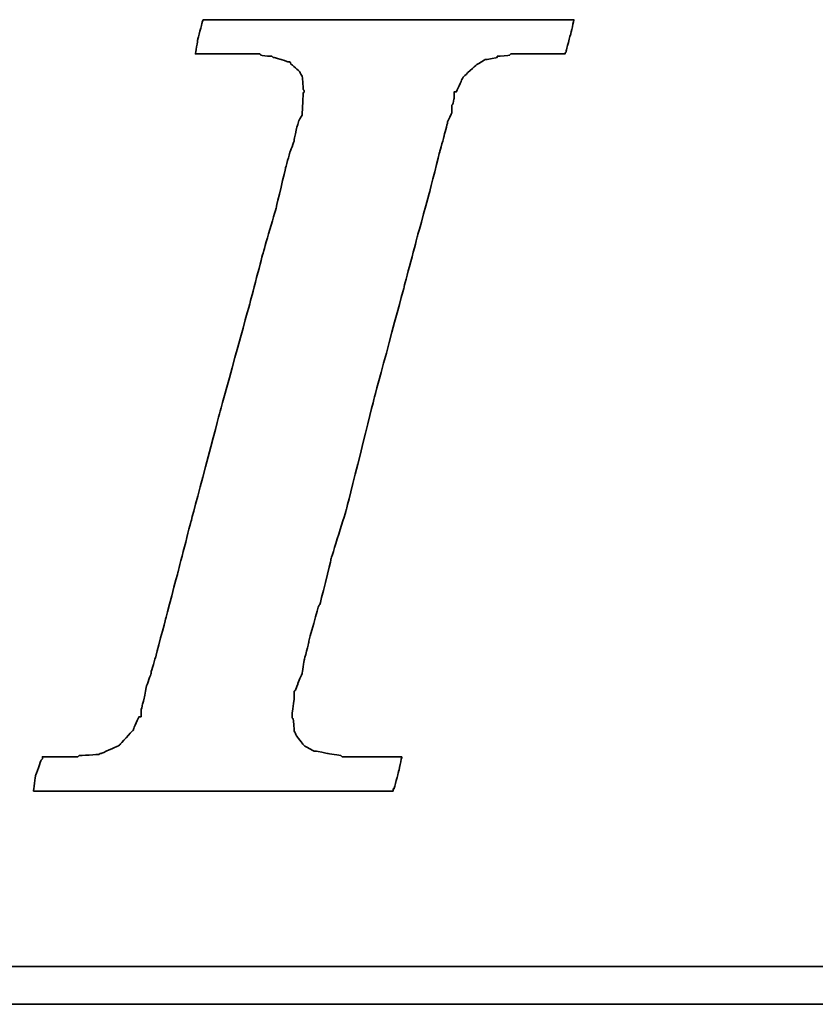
# Model space of a CAD drawing. Extents: x 36 to 522, y 47 to 427.
# Tile 32 of 49: x 204 to 206.45, y 117.96 to 120.99. Entities that reach past the tile are written whole.
import ezdxf

# ---------------------------------------------------------------- set-up
doc = ezdxf.new("R2010")
doc.units = 0
doc.header["$LTSCALE"] = 3
doc.header["$MEASUREMENT"] = 0
doc.layers.add('DIM', color=4, linetype='CONTINUOUS')
doc.layers.add('layer 1', color=7, linetype='CONTINUOUS')

# ---------------------------------------------------------------- blocks, each defined once
blk = doc.blocks.new('TBI MOTION logo(完整正式版)')
at = {"layer": 'layer 1', "color": 22, "lineweight": 35}
for points, knots in [([(-40.59125, -7.94375), (-40.59125, -7.94375), (-40.97375, -7.94375), (-40.97375, -7.94375), (-40.97375, -7.94375), (-40.97375, -7.94375), (-41.38125, -7.94375), (-41.38125, -7.94375), (-41.38125, -7.94375), (-41.38125, -7.94375), (-41.54875, -7.94375), (-41.54875, -7.94375), (-41.54875, -7.94375), (-41.54875, -7.94375), (-41.59875, -7.94375), (-41.59875, -7.94375), (-41.59875, -7.94375), (-41.59875, -7.94375), (-41.88375, -7.94375), (-41.88375, -7.94375), (-41.88375, -7.94375), (-41.88375, -7.94375), (-41.90875, -7.91875), (-41.90875, -7.91875), (-41.90875, -7.91875), (-41.90875, -7.91875), (-42.19875, -7.87125), (-42.19875, -7.87125), (-42.19875, -7.87125), (-42.19875, -7.87125), (-42.43875, -7.82375), (-42.43875, -7.82375), (-42.43875, -7.82375), (-42.43875, -7.82375), (-42.45875, -7.82375), (-42.45875, -7.82375), (-42.45875, -7.82375), (-42.45875, -7.82375), (-42.48625, -7.82375), (-42.48625, -7.82375), (-42.48625, -7.82375), (-42.48625, -7.82375), (-42.67625, -7.72375), (-42.67625, -7.72375), (-42.67625, -7.72375), (-42.67625, -7.72375), (-42.70125, -7.70375), (-42.70125, -7.70375), (-42.70125, -7.70375), (-42.70125, -7.70375), (-42.72375, -7.67875), (-42.72375, -7.67875), (-42.72375, -7.67875), (-42.72375, -7.67875), (-42.86875, -7.48875), (-42.86875, -7.48875), (-42.86875, -7.48875), (-42.86875, -7.48875), (-42.89375, -7.43875), (-42.89375, -7.43875), (-42.89375, -7.43875), (-42.89375, -7.43875), (-42.91875, -7.38875), (-42.91875, -7.38875), (-42.91875, -7.38875), (-42.91875, -7.38875), (-42.93875, -7.12875), (-42.93875, -7.12875), (-42.93875, -7.12875), (-42.93875, -7.12875), (-42.96375, -7.10375), (-42.96375, -7.10375), (-42.96375, -7.10375), (-42.96375, -7.10375), (-42.96375, -7.05375), (-42.96375, -7.05375), (-42.96375, -7.05375), (-42.96375, -7.05375), (-42.96375, -7.00875), (-42.96375, -7.00875), (-42.96375, -7.00875), (-42.96375, -7.00875), (-42.91875, -6.69625), (-42.91875, -6.69625), (-42.91875, -6.69625), (-42.91875, -6.69625), (-42.91875, -6.62375), (-42.91875, -6.62375), (-42.91875, -6.62375), (-42.91875, -6.62375), (-42.91875, -6.59625), (-42.91875, -6.59625), (-42.91875, -6.59625), (-42.91875, -6.59625), (-42.91875, -6.57375), (-42.91875, -6.57375), (-42.91875, -6.57375), (-42.91875, -6.57375), (-42.91875, -6.52875), (-42.91875, -6.52875), (-42.91875, -6.52875), (-42.91875, -6.52875), (-42.89375, -6.50375), (-42.89375, -6.50375), (-42.89375, -6.50375), (-42.89375, -6.50375), (-42.84375, -6.38375), (-42.84375, -6.38375), (-42.84375, -6.38375), (-42.84375, -6.38375), (-42.84375, -6.35875), (-42.84375, -6.35875), (-42.84375, -6.35875), (-42.84375, -6.35875), (-42.74625, -6.14375), (-42.74625, -6.14375), (-42.74625, -6.14375), (-42.74625, -6.14375), (-42.70125, -5.85375), (-42.70125, -5.85375), (-42.70125, -5.85375), (-42.70125, -5.85375), (-42.60375, -5.47125), (-42.60375, -5.47125), (-42.60375, -5.47125), (-42.60375, -5.47125), (-42.60375, -5.44875), (-42.60375, -5.44875), (-42.60375, -5.44875), (-42.60375, -5.44875), (-42.38875, -4.67875), (-42.38875, -4.67875), (-42.38875, -4.67875), (-42.38875, -4.67875), (-42.36375, -4.65375), (-42.36375, -4.65375), (-42.36375, -4.65375), (-42.36375, -4.65375), (-42.12375, -3.69625), (-42.12375, -3.69625), (-42.12375, -3.69625), (-42.12375, -3.69625), (-42.12375, -3.67374), (-42.12375, -3.67374), (-42.12375, -3.67374), (-42.12375, -3.67374), (-41.78875, -2.59374), (-41.78875, -2.59374), (-41.78875, -2.59374), (-41.78875, -2.59374), (-41.18875, -0.19375), (-41.18875, -0.19375), (-41.18875, -0.19375), (-41.18875, -0.19375), (-40.54375, 2.20624), (-40.54375, 2.20624), (-40.54375, 2.20624), (-40.54375, 2.20624), (-40.25375, 3.30875), (-40.25375, 3.30875), (-40.25375, 3.30875), (-40.25375, 3.30875), (-39.98875, 4.27125), (-39.98875, 4.27125), (-39.98875, 4.27125), (-39.98875, 4.27125), (-39.77375, 5.13125), (-39.77375, 5.13125), (-39.77375, 5.13125), (-39.77375, 5.13125), (-39.67875, 5.47125), (-39.67875, 5.47125), (-39.67875, 5.47125), (-39.67875, 5.47125), (-39.60375, 5.75625), (-39.60375, 5.75625), (-39.60375, 5.75625), (-39.60375, 5.75625), (-39.60375, 5.78125), (-39.60375, 5.78125), (-39.60375, 5.78125), (-39.60375, 5.78125), (-39.50875, 5.97125), (-39.50875, 5.97125), (-39.50875, 5.97125), (-39.50875, 5.97125), (-39.50875, 6.13875), (-39.50875, 6.13875), (-39.50875, 6.13875), (-39.50875, 6.13875), (-39.48625, 6.16625), (-39.48625, 6.16625), (-39.48625, 6.16625), (-39.48625, 6.16625), (-39.46125, 6.28625), (-39.46125, 6.28625), (-39.46125, 6.28625), (-39.46125, 6.28625), (-39.46125, 6.42625), (-39.46125, 6.42625), (-39.46125, 6.42625), (-39.46125, 6.42625), (-39.41375, 6.42625), (-39.41375, 6.42625), (-39.41375, 6.42625), (-39.41375, 6.42625), (-39.29375, 6.69125), (-39.29375, 6.69125), (-39.29375, 6.69125), (-39.29375, 6.69125), (-39.26875, 6.74125), (-39.26875, 6.74125), (-39.26875, 6.74125), (-39.26875, 6.74125), (-39.24375, 6.76625), (-39.24375, 6.76625), (-39.24375, 6.76625), (-39.24375, 6.76625), (-38.98375, 7.00624), (-38.98375, 7.00624), (-38.98375, 7.00624), (-38.98375, 7.00624), (-38.95625, 7.02624), (-38.95625, 7.02624), (-38.95625, 7.02624), (-38.95625, 7.02624), (-38.78875, 7.12624), (-38.78875, 7.12624), (-38.78875, 7.12624), (-38.78875, 7.12624), (-38.76375, 7.12624), (-38.76375, 7.12624), (-38.76375, 7.12624), (-38.76375, 7.12624), (-38.74375, 7.12624), (-38.74375, 7.12624), (-38.74375, 7.12624), (-38.74375, 7.12624), (-38.52875, 7.17125), (-38.52875, 7.17125), (-38.52875, 7.17125), (-38.52875, 7.17125), (-38.52875, 7.19624), (-38.52875, 7.19624), (-38.52875, 7.19624), (-38.52875, 7.19624), (-38.50375, 7.19624), (-38.50375, 7.19624), (-38.50375, 7.19624), (-38.50375, 7.19624), (-38.26125, 7.21875), (-38.26125, 7.21875), (-38.26125, 7.21875), (-38.26125, 7.21875), (-38.23875, 7.24624), (-38.23875, 7.24624), (-38.23875, 7.24624), (-38.23875, 7.24624), (-38.21625, 7.24624), (-38.21625, 7.24624), (-38.21625, 7.24624), (-38.21625, 7.24624), (-38.18875, 7.24624), (-38.18875, 7.24624), (-38.18875, 7.24624), (-38.18875, 7.24624), (-37.90375, 7.24624), (-37.90375, 7.24624), (-37.90375, 7.24624), (-37.90375, 7.24624), (-37.85375, 7.24624), (-37.85375, 7.24624), (-37.85375, 7.24624), (-37.85375, 7.24624), (-37.75875, 7.24624), (-37.75875, 7.24624), (-37.75875, 7.24624), (-37.75875, 7.24624), (-37.42375, 7.24624), (-37.42375, 7.24624), (-37.42375, 7.24624), (-37.42375, 7.24624), (-37.08875, 7.24624), (-37.08875, 7.24624), (-37.08875, 7.24624), (-37.08875, 7.24624), (-37.06375, 7.24624), (-37.06375, 7.24624), (-37.06375, 7.24624), (-37.06375, 7.24624), (-37.06375, 7.26624), (-37.06375, 7.26624), (-37.06375, 7.26624), (-37.06375, 7.26624), (-37.03875, 7.29125), (-37.03875, 7.29125), (-37.03875, 7.29125), (-37.03875, 7.29125), (-37.03875, 7.31625), (-37.03875, 7.31625), (-37.03875, 7.31625), (-37.03875, 7.31625), (-36.94125, 7.67625), (-36.94125, 7.67625), (-36.94125, 7.67625), (-36.94125, 7.67625), (-36.86875, 7.98625), (-36.86875, 7.98625), (-36.86875, 7.98625), (-36.86875, 7.98625), (-36.98875, 7.98625), (-36.98875, 7.98625), (-36.98875, 7.98625), (-36.98875, 7.98625), (-37.42375, 7.98625), (-37.42375, 7.98625), (-37.42375, 7.98625), (-37.42375, 7.98625), (-37.94875, 7.98625), (-37.94875, 7.98625), (-37.94875, 7.98625), (-37.94875, 7.98625), (-38.57375, 7.98625), (-38.57375, 7.98625), (-38.57375, 7.98625), (-38.57375, 7.98625), (-39.29375, 7.98625), (-39.29375, 7.98625), (-39.29375, 7.98625), (-39.29375, 7.98625), (-40.82875, 7.98625), (-40.82875, 7.98625), (-40.82875, 7.98625), (-40.82875, 7.98625), (-42.36375, 7.98625), (-42.36375, 7.98625), (-42.36375, 7.98625), (-42.36375, 7.98625), (-43.08375, 7.98625), (-43.08375, 7.98625), (-43.08375, 7.98625), (-43.08375, 7.98625), (-43.70875, 7.98625), (-43.70875, 7.98625), (-43.70875, 7.98625), (-43.70875, 7.98625), (-44.23375, 7.98625), (-44.23375, 7.98625), (-44.23375, 7.98625), (-44.23375, 7.98625), (-44.66875, 7.98625), (-44.66875, 7.98625), (-44.66875, 7.98625), (-44.66875, 7.98625), (-44.88375, 7.98625), (-44.88375, 7.98625), (-44.88375, 7.98625), (-44.88375, 7.98625), (-44.90875, 7.94125), (-44.90875, 7.94125), (-44.90875, 7.94125), (-44.90875, 7.94125), (-44.90875, 7.91625), (-44.90875, 7.91625), (-44.90875, 7.91625), (-44.90875, 7.91625), (-45.00375, 7.55625), (-45.00375, 7.55625), (-45.00375, 7.55625), (-45.00375, 7.55625), (-45.05375, 7.24624), (-45.05375, 7.24624), (-45.05375, 7.24624), (-45.05375, 7.24624), (-44.61875, 7.24624), (-44.61875, 7.24624), (-44.61875, 7.24624), (-44.61875, 7.24624), (-44.11375, 7.24624), (-44.11375, 7.24624), (-44.11375, 7.24624), (-44.11375, 7.24624), (-43.99375, 7.24624), (-43.99375, 7.24624), (-43.99375, 7.24624), (-43.99375, 7.24624), (-43.94625, 7.24624), (-43.94625, 7.24624), (-43.94625, 7.24624), (-43.94625, 7.24624), (-43.92374, 7.24624), (-43.92374, 7.24624), (-43.92374, 7.24624), (-43.92374, 7.24624), (-43.65875, 7.24624), (-43.65875, 7.24624), (-43.65875, 7.24624), (-43.65875, 7.24624), (-43.63875, 7.21875), (-43.63875, 7.21875), (-43.63875, 7.21875), (-43.63875, 7.21875), (-43.46875, 7.19624), (-43.46875, 7.19624), (-43.46875, 7.19624), (-43.46875, 7.19624), (-43.39875, 7.19624), (-43.39875, 7.19624), (-43.39875, 7.19624), (-43.39875, 7.19624), (-43.37125, 7.17125), (-43.37125, 7.17125), (-43.37125, 7.17125), (-43.37125, 7.17125), (-43.34875, 7.17125), (-43.34875, 7.17125), (-43.34875, 7.17125), (-43.34875, 7.17125), (-43.20375, 7.12624), (-43.20375, 7.12624), (-43.20375, 7.12624), (-43.20375, 7.12624), (-43.05875, 7.07624), (-43.05875, 7.07624), (-43.05875, 7.07624), (-43.05875, 7.07624), (-43.01375, 7.07624), (-43.01375, 7.07624), (-43.01375, 7.07624), (-43.01375, 7.07624), (-42.98875, 7.02624), (-42.98875, 7.02624), (-42.98875, 7.02624), (-42.98875, 7.02624), (-42.79875, 6.86125), (-42.79875, 6.86125), (-42.79875, 6.86125), (-42.79875, 6.86125), (-42.77375, 6.81125), (-42.77375, 6.81125), (-42.77375, 6.81125), (-42.77375, 6.81125), (-42.74625, 6.76625), (-42.74625, 6.76625), (-42.74625, 6.76625), (-42.74625, 6.76625), (-42.72375, 6.47625), (-42.72375, 6.47625), (-42.72375, 6.47625), (-42.72375, 6.47625), (-42.70125, 6.45124), (-42.70125, 6.45124), (-42.70125, 6.45124), (-42.70125, 6.45124), (-42.70125, 6.42625), (-42.70125, 6.42625), (-42.70125, 6.42625), (-42.70125, 6.42625), (-42.72375, 6.40625), (-42.72375, 6.40625), (-42.72375, 6.40625), (-42.72375, 6.40625), (-42.74625, 5.97125), (-42.74625, 5.97125), (-42.74625, 5.97125), (-42.74625, 5.97125), (-42.74625, 5.94625), (-42.74625, 5.94625), (-42.74625, 5.94625), (-42.74625, 5.94625), (-42.74625, 5.92625), (-42.74625, 5.92625), (-42.74625, 5.92625), (-42.74625, 5.92625), (-42.77375, 5.87625), (-42.77375, 5.87625), (-42.77375, 5.87625), (-42.77375, 5.87625), (-42.81875, 5.80625), (-42.81875, 5.80625), (-42.81875, 5.80625), (-42.81875, 5.80625), (-42.86875, 5.63625), (-42.86875, 5.63625), (-42.86875, 5.63625), (-42.86875, 5.63625), (-42.91875, 5.39625), (-42.91875, 5.39625), (-42.91875, 5.39625), (-42.91875, 5.39625), (-42.91875, 5.37124), (-42.91875, 5.37124), (-42.91875, 5.37124), (-42.91875, 5.37124), (-43.01375, 5.10874), (-43.01375, 5.10874), (-43.01375, 5.10874), (-43.01375, 5.10874), (-43.10875, 4.77124), (-43.10875, 4.77124), (-43.10875, 4.77124), (-43.10875, 4.77124), (-43.29875, 3.95625), (-43.29875, 3.95625), (-43.29875, 3.95625), (-43.29875, 3.95625), (-43.58875, 2.95125), (-43.58875, 2.95125), (-43.58875, 2.95125), (-43.58875, 2.95125), (-43.87375, 1.87125), (-43.87375, 1.87125), (-43.87375, 1.87125), (-43.87375, 1.87125), (-44.52625, -0.50374), (-44.52625, -0.50374), (-44.52625, -0.50374), (-44.52625, -0.50374), (-45.14875, -2.85375), (-45.14875, -2.85375), (-45.14875, -2.85375), (-45.14875, -2.85375), (-45.43375, -3.95875), (-45.43375, -3.95875), (-45.43375, -3.95875), (-45.43375, -3.95875), (-45.69875, -4.96875), (-45.69875, -4.96875), (-45.69875, -4.96875), (-45.69875, -4.96875), (-45.91375, -5.78375), (-45.91375, -5.78375), (-45.91375, -5.78375), (-45.91375, -5.78375), (-46.01375, -6.11875), (-46.01375, -6.11875), (-46.01375, -6.11875), (-46.01375, -6.11875), (-46.01375, -6.14375), (-46.01375, -6.14375), (-46.01375, -6.14375), (-46.01375, -6.14375), (-46.10875, -6.40875), (-46.10875, -6.40875), (-46.10875, -6.40875), (-46.10875, -6.40875), (-46.15375, -6.64875), (-46.15375, -6.64875), (-46.15375, -6.64875), (-46.15375, -6.64875), (-46.20375, -6.83875), (-46.20375, -6.83875), (-46.20375, -6.83875), (-46.20375, -6.83875), (-46.22875, -6.93375), (-46.22875, -6.93375), (-46.22875, -6.93375), (-46.22875, -6.93375), (-46.22875, -7.07875), (-46.22875, -7.07875), (-46.22875, -7.07875), (-46.22875, -7.07875), (-46.27375, -7.07875), (-46.27375, -7.07875), (-46.27375, -7.07875), (-46.27375, -7.07875), (-46.39375, -7.34375), (-46.39375, -7.34375), (-46.39375, -7.34375), (-46.39375, -7.34375), (-46.39375, -7.36875), (-46.39375, -7.36875), (-46.39375, -7.36875), (-46.39375, -7.36875), (-46.42125, -7.38875), (-46.42125, -7.38875), (-46.42125, -7.38875), (-46.42125, -7.38875), (-46.68375, -7.67875), (-46.68375, -7.67875), (-46.68375, -7.67875), (-46.68375, -7.67875), (-46.70875, -7.70375), (-46.70875, -7.70375), (-46.70875, -7.70375), (-46.70875, -7.70375), (-46.75375, -7.72375), (-46.75375, -7.72375), (-46.75375, -7.72375), (-46.75375, -7.72375), (-47.08875, -7.87125), (-47.08875, -7.87125), (-47.08875, -7.87125), (-47.08875, -7.87125), (-47.11625, -7.87125), (-47.11625, -7.87125), (-47.11625, -7.87125), (-47.11625, -7.87125), (-47.13875, -7.89375), (-47.13875, -7.89375), (-47.13875, -7.89375), (-47.13875, -7.89375), (-47.56875, -7.91875), (-47.56875, -7.91875), (-47.56875, -7.91875), (-47.56875, -7.91875), (-47.59625, -7.94375), (-47.59625, -7.94375), (-47.59625, -7.94375), (-47.59625, -7.94375), (-47.64375, -7.94375), (-47.64375, -7.94375), (-47.64375, -7.94375), (-47.64375, -7.94375), (-47.73625, -7.94375), (-47.73625, -7.94375), (-47.73625, -7.94375), (-47.73625, -7.94375), (-48.07375, -7.94375), (-48.07375, -7.94375), (-48.07375, -7.94375), (-48.07375, -7.94375), (-48.36125, -7.94375), (-48.36125, -7.94375), (-48.36125, -7.94375), (-48.36125, -7.94375), (-48.36125, -7.96625), (-48.36125, -7.96625), (-48.36125, -7.96625), (-48.36125, -7.96625), (-48.36125, -7.99125), (-48.36125, -7.99125), (-48.36125, -7.99125), (-48.36125, -7.99125), (-48.38875, -8.01375), (-48.38875, -8.01375), (-48.38875, -8.01375), (-48.38875, -8.01375), (-48.50875, -8.34875), (-48.50875, -8.34875), (-48.50875, -8.34875), (-48.50875, -8.34875), (-48.55375, -8.68625), (-48.55375, -8.68625), (-48.55375, -8.68625), (-48.55375, -8.68625), (-48.45875, -8.68625), (-48.45875, -8.68625), (-48.45875, -8.68625), (-48.45875, -8.68625), (-48.07375, -8.68625), (-48.07375, -8.68625), (-48.07375, -8.68625), (-48.07375, -8.68625), (-47.52375, -8.68625), (-47.52375, -8.68625), (-47.52375, -8.68625), (-47.52375, -8.68625), (-46.92375, -8.68625), (-46.92375, -8.68625), (-46.92375, -8.68625), (-46.92375, -8.68625), (-46.25375, -8.68625), (-46.25375, -8.68625), (-46.25375, -8.68625), (-46.25375, -8.68625), (-46.20375, -8.68625), (-46.20375, -8.68625), (-46.20375, -8.68625), (-46.20375, -8.68625), (-44.71375, -8.68625), (-44.71375, -8.68625), (-44.71375, -8.68625), (-44.71375, -8.68625), (-43.22875, -8.68625), (-43.22875, -8.68625), (-43.22875, -8.68625), (-43.22875, -8.68625), (-42.55875, -8.68625), (-42.55875, -8.68625), (-42.55875, -8.68625), (-42.55875, -8.68625), (-42.50875, -8.68625), (-42.50875, -8.68625), (-42.50875, -8.68625), (-42.50875, -8.68625), (-41.93375, -8.68625), (-41.93375, -8.68625), (-41.93375, -8.68625), (-41.93375, -8.68625), (-41.38125, -8.68625), (-41.38125, -8.68625), (-41.38125, -8.68625), (-41.38125, -8.68625), (-40.97375, -8.68625), (-40.97375, -8.68625), (-40.97375, -8.68625), (-40.97375, -8.68625), (-40.78125, -8.68625), (-40.78125, -8.68625), (-40.78125, -8.68625), (-40.78125, -8.68625), (-40.78125, -8.63875), (-40.78125, -8.63875), (-40.78125, -8.63875), (-40.78125, -8.63875), (-40.75875, -8.63875), (-40.75875, -8.63875), (-40.75875, -8.63875), (-40.75875, -8.63875), (-40.66375, -8.27875), (-40.66375, -8.27875), (-40.66375, -8.27875), (-40.66375, -8.27875), (-40.59125, -7.94375), (-40.59125, -7.94375)], [0, 0, 0, 0, 0.00558659, 0.00558659, 0.00558659, 0.0055866, 0.01117318, 0.01117318, 0.01117318, 0.01117319, 0.01675978, 0.01675978, 0.01675978, 0.01675979, 0.02234637, 0.02234637, 0.02234637, 0.02234638, 0.02793296, 0.02793296, 0.02793296, 0.02793297, 0.03351955, 0.03351955, 0.03351955, 0.03351956, 0.03910615, 0.03910615, 0.03910615, 0.03910616, 0.04469274, 0.04469274, 0.04469274, 0.04469275, 0.05027933, 0.05027933, 0.05027933, 0.05027934, 0.05586592, 0.05586592, 0.05586592, 0.05586593, 0.06145251, 0.06145251, 0.06145251, 0.06145252, 0.06703911, 0.06703911, 0.06703911, 0.06703912, 0.0726257, 0.0726257, 0.0726257, 0.07262571, 0.07821229, 0.07821229, 0.07821229, 0.0782123, 0.08379888, 0.08379888, 0.08379888, 0.08379889, 0.08938547, 0.08938547, 0.08938547, 0.08938548, 0.09497207, 0.09497207, 0.09497207, 0.09497208, 0.10055866, 0.10055866, 0.10055866, 0.10055867, 0.10614525, 0.10614525, 0.10614525, 0.10614526, 0.11173184, 0.11173184, 0.11173184, 0.11173185, 0.11731844, 0.11731844, 0.11731844, 0.11731845, 0.12290503, 0.12290503, 0.12290503, 0.12290504, 0.12849162, 0.12849162, 0.12849162, 0.12849163, 0.13407821, 0.13407821, 0.13407821, 0.13407822, 0.1396648, 0.1396648, 0.1396648, 0.13966481, 0.1452514, 0.1452514, 0.1452514, 0.14525141, 0.15083799, 0.15083799, 0.15083799, 0.150838, 0.15642458, 0.15642458, 0.15642458, 0.15642459, 0.16201117, 0.16201117, 0.16201117, 0.16201118, 0.16759777, 0.16759777, 0.16759777, 0.16759778, 0.17318436, 0.17318436, 0.17318436, 0.17318437, 0.17877095, 0.17877095, 0.17877095, 0.17877096, 0.18435754, 0.18435754, 0.18435754, 0.18435755, 0.18994413, 0.18994413, 0.18994413, 0.18994414, 0.19553073, 0.19553073, 0.19553073, 0.19553074, 0.20111732, 0.20111732, 0.20111732, 0.20111733, 0.20670391, 0.20670391, 0.20670391, 0.20670392, 0.2122905, 0.2122905, 0.2122905, 0.21229051, 0.21787709, 0.21787709, 0.21787709, 0.2178771, 0.22346369, 0.22346369, 0.22346369, 0.2234637, 0.22905028, 0.22905028, 0.22905028, 0.22905029, 0.23463687, 0.23463687, 0.23463687, 0.23463688, 0.24022346, 0.24022346, 0.24022346, 0.24022347, 0.24581006, 0.24581006, 0.24581006, 0.24581007, 0.25139665, 0.25139665, 0.25139665, 0.25139666, 0.25698324, 0.25698324, 0.25698324, 0.25698325, 0.26256983, 0.26256983, 0.26256983, 0.26256984, 0.26815642, 0.26815642, 0.26815642, 0.26815643, 0.27374302, 0.27374302, 0.27374302, 0.27374303, 0.27932961, 0.27932961, 0.27932961, 0.27932962, 0.2849162, 0.2849162, 0.2849162, 0.28491621, 0.29050279, 0.29050279, 0.29050279, 0.2905028, 0.29608939, 0.29608939, 0.29608939, 0.2960894, 0.30167598, 0.30167598, 0.30167598, 0.30167599, 0.30726257, 0.30726257, 0.30726257, 0.30726258, 0.31284916, 0.31284916, 0.31284916, 0.31284917, 0.31843575, 0.31843575, 0.31843575, 0.31843576, 0.32402235, 0.32402235, 0.32402235, 0.32402236, 0.32960894, 0.32960894, 0.32960894, 0.32960895, 0.33519553, 0.33519553, 0.33519553, 0.33519554, 0.34078212, 0.34078212, 0.34078212, 0.34078213, 0.34636872, 0.34636872, 0.34636872, 0.34636873, 0.35195531, 0.35195531, 0.35195531, 0.35195532, 0.3575419, 0.3575419, 0.3575419, 0.35754191, 0.36312849, 0.36312849, 0.36312849, 0.3631285, 0.36871508, 0.36871508, 0.36871508, 0.36871509, 0.37430168, 0.37430168, 0.37430168, 0.37430169, 0.37988827, 0.37988827, 0.37988827, 0.37988828, 0.38547486, 0.38547486, 0.38547486, 0.38547487, 0.39106145, 0.39106145, 0.39106145, 0.39106146, 0.39664804, 0.39664804, 0.39664804, 0.39664805, 0.40223464, 0.40223464, 0.40223464, 0.40223465, 0.40782123, 0.40782123, 0.40782123, 0.40782124, 0.41340782, 0.41340782, 0.41340782, 0.41340783, 0.41899441, 0.41899441, 0.41899441, 0.41899442, 0.42458101, 0.42458101, 0.42458101, 0.42458102, 0.4301676, 0.4301676, 0.4301676, 0.43016761, 0.43575419, 0.43575419, 0.43575419, 0.4357542, 0.44134078, 0.44134078, 0.44134078, 0.44134079, 0.44692737, 0.44692737, 0.44692737, 0.44692738, 0.45251397, 0.45251397, 0.45251397, 0.45251398, 0.45810056, 0.45810056, 0.45810056, 0.45810057, 0.46368715, 0.46368715, 0.46368715, 0.46368716, 0.46927374, 0.46927374, 0.46927374, 0.46927375, 0.47486034, 0.47486034, 0.47486034, 0.47486035, 0.48044693, 0.48044693, 0.48044693, 0.48044694, 0.48603352, 0.48603352, 0.48603352, 0.48603353, 0.49162011, 0.49162011, 0.49162011, 0.49162012, 0.4972067, 0.4972067, 0.4972067, 0.49720671, 0.5027933, 0.5027933, 0.5027933, 0.50279331, 0.50837989, 0.50837989, 0.50837989, 0.5083799, 0.51396648, 0.51396648, 0.51396648, 0.51396649, 0.51955307, 0.51955307, 0.51955307, 0.51955308, 0.52513966, 0.52513966, 0.52513966, 0.52513967, 0.53072626, 0.53072626, 0.53072626, 0.53072627, 0.53631285, 0.53631285, 0.53631285, 0.53631286, 0.54189944, 0.54189944, 0.54189944, 0.54189945, 0.54748603, 0.54748603, 0.54748603, 0.54748604, 0.55307263, 0.55307263, 0.55307263, 0.55307264, 0.55865922, 0.55865922, 0.55865922, 0.55865923, 0.56424581, 0.56424581, 0.56424581, 0.56424582, 0.5698324, 0.5698324, 0.5698324, 0.56983241, 0.57541899, 0.57541899, 0.57541899, 0.575419, 0.58100559, 0.58100559, 0.58100559, 0.5810056, 0.58659218, 0.58659218, 0.58659218, 0.58659219, 0.59217877, 0.59217877, 0.59217877, 0.59217878, 0.59776536, 0.59776536, 0.59776536, 0.59776537, 0.60335196, 0.60335196, 0.60335196, 0.60335197, 0.60893855, 0.60893855, 0.60893855, 0.60893856, 0.61452514, 0.61452514, 0.61452514, 0.61452515, 0.62011173, 0.62011173, 0.62011173, 0.62011174, 0.62569832, 0.62569832, 0.62569832, 0.62569833, 0.63128492, 0.63128492, 0.63128492, 0.63128493, 0.63687151, 0.63687151, 0.63687151, 0.63687152, 0.6424581, 0.6424581, 0.6424581, 0.64245811, 0.64804469, 0.64804469, 0.64804469, 0.6480447, 0.65363128, 0.65363128, 0.65363128, 0.65363129, 0.65921788, 0.65921788, 0.65921788, 0.65921789, 0.66480447, 0.66480447, 0.66480447, 0.66480448, 0.67039106, 0.67039106, 0.67039106, 0.67039107, 0.67597765, 0.67597765, 0.67597765, 0.67597766, 0.68156425, 0.68156425, 0.68156425, 0.68156426, 0.68715084, 0.68715084, 0.68715084, 0.68715085, 0.69273743, 0.69273743, 0.69273743, 0.69273744, 0.69832402, 0.69832402, 0.69832402, 0.69832403, 0.70391061, 0.70391061, 0.70391061, 0.70391062, 0.70949721, 0.70949721, 0.70949721, 0.70949722, 0.7150838, 0.7150838, 0.7150838, 0.71508381, 0.72067039, 0.72067039, 0.72067039, 0.7206704, 0.72625698, 0.72625698, 0.72625698, 0.72625699, 0.73184358, 0.73184358, 0.73184358, 0.73184359, 0.73743017, 0.73743017, 0.73743017, 0.73743018, 0.74301676, 0.74301676, 0.74301676, 0.74301677, 0.74860335, 0.74860335, 0.74860335, 0.74860336, 0.75418994, 0.75418994, 0.75418994, 0.75418995, 0.75977654, 0.75977654, 0.75977654, 0.75977655, 0.76536313, 0.76536313, 0.76536313, 0.76536314, 0.77094972, 0.77094972, 0.77094972, 0.77094973, 0.77653631, 0.77653631, 0.77653631, 0.77653632, 0.78212291, 0.78212291, 0.78212291, 0.78212292, 0.7877095, 0.7877095, 0.7877095, 0.78770951, 0.79329609, 0.79329609, 0.79329609, 0.7932961, 0.79888268, 0.79888268, 0.79888268, 0.79888269, 0.80446927, 0.80446927, 0.80446927, 0.80446928, 0.81005587, 0.81005587, 0.81005587, 0.81005588, 0.81564246, 0.81564246, 0.81564246, 0.81564247, 0.82122905, 0.82122905, 0.82122905, 0.82122906, 0.82681564, 0.82681564, 0.82681564, 0.82681565, 0.83240223, 0.83240223, 0.83240223, 0.83240224, 0.83798883, 0.83798883, 0.83798883, 0.83798884, 0.84357542, 0.84357542, 0.84357542, 0.84357543, 0.84916201, 0.84916201, 0.84916201, 0.84916202, 0.8547486, 0.8547486, 0.8547486, 0.85474861, 0.8603352, 0.8603352, 0.8603352, 0.86033521, 0.86592179, 0.86592179, 0.86592179, 0.8659218, 0.87150838, 0.87150838, 0.87150838, 0.87150839, 0.87709497, 0.87709497, 0.87709497, 0.87709498, 0.88268156, 0.88268156, 0.88268156, 0.88268157, 0.88826816, 0.88826816, 0.88826816, 0.88826817, 0.89385475, 0.89385475, 0.89385475, 0.89385476, 0.89944134, 0.89944134, 0.89944134, 0.89944135, 0.90502793, 0.90502793, 0.90502793, 0.90502794, 0.91061453, 0.91061453, 0.91061453, 0.91061454, 0.91620112, 0.91620112, 0.91620112, 0.91620113, 0.92178771, 0.92178771, 0.92178771, 0.92178772, 0.9273743, 0.9273743, 0.9273743, 0.92737431, 0.93296089, 0.93296089, 0.93296089, 0.9329609, 0.93854749, 0.93854749, 0.93854749, 0.9385475, 0.94413408, 0.94413408, 0.94413408, 0.94413409, 0.94972067, 0.94972067, 0.94972067, 0.94972068, 0.95530726, 0.95530726, 0.95530726, 0.95530727, 0.96089385, 0.96089385, 0.96089385, 0.96089386, 0.96648045, 0.96648045, 0.96648045, 0.96648046, 0.97206704, 0.97206704, 0.97206704, 0.97206705, 0.97765363, 0.97765363, 0.97765363, 0.97765364, 0.98324022, 0.98324022, 0.98324022, 0.98324023, 0.98882682, 0.98882682, 0.98882682, 0.98882683, 0.99441341, 0.99441341, 0.99441341, 0.99441342, 1, 1, 1, 1]), ([(75.90875, -9.47875), (75.90875, -9.47875), (75.90875, -12.28625), (75.90875, -12.28625), (75.90875, -12.28625), (75.90875, -12.28625), (75.90875, -12.47875), (75.90875, -12.47875), (75.90875, -12.47875), (75.90875, -12.47875), (75.71625, -12.47875), (75.71625, -12.47875), (75.71625, -12.47875), (75.71625, -12.47875), (-88.32875, -12.47875), (-88.32875, -12.47875), (-88.32875, -12.47875), (-88.32875, -12.47875), (-88.32875, -13.29375), (-88.32875, -13.29375), (-88.32875, -13.29375), (-88.32875, -13.29375), (82.89125, -13.29375), (82.89125, -13.29375), (82.89125, -13.29375), (82.89125, -13.29375), (75.90875, -9.47875), (75.90875, -9.47875)], [0, 0, 0, 0, 0.14285714, 0.14285714, 0.14285714, 0.14285715, 0.28571429, 0.28571429, 0.28571429, 0.2857143, 0.42857143, 0.42857143, 0.42857143, 0.42857144, 0.57142857, 0.57142857, 0.57142857, 0.57142858, 0.71428571, 0.71428571, 0.71428571, 0.71428572, 0.85714286, 0.85714286, 0.85714286, 0.85714287, 1, 1, 1, 1])]:
    blk.add_open_spline(points, degree=3, knots=knots, dxfattribs=at)

msp = doc.modelspace()

# ---------------------------------------------------------------- block references
at = {"layer": 'DIM', "xscale": 0.1421549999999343, "yscale": 0.1421549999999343, "zscale": 0.1421549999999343}
msp.add_blockref('TBI MOTION logo(完整正式版)', (210.949, 119.8535), dxfattribs=at)

doc.saveas('drawing.dxf')
